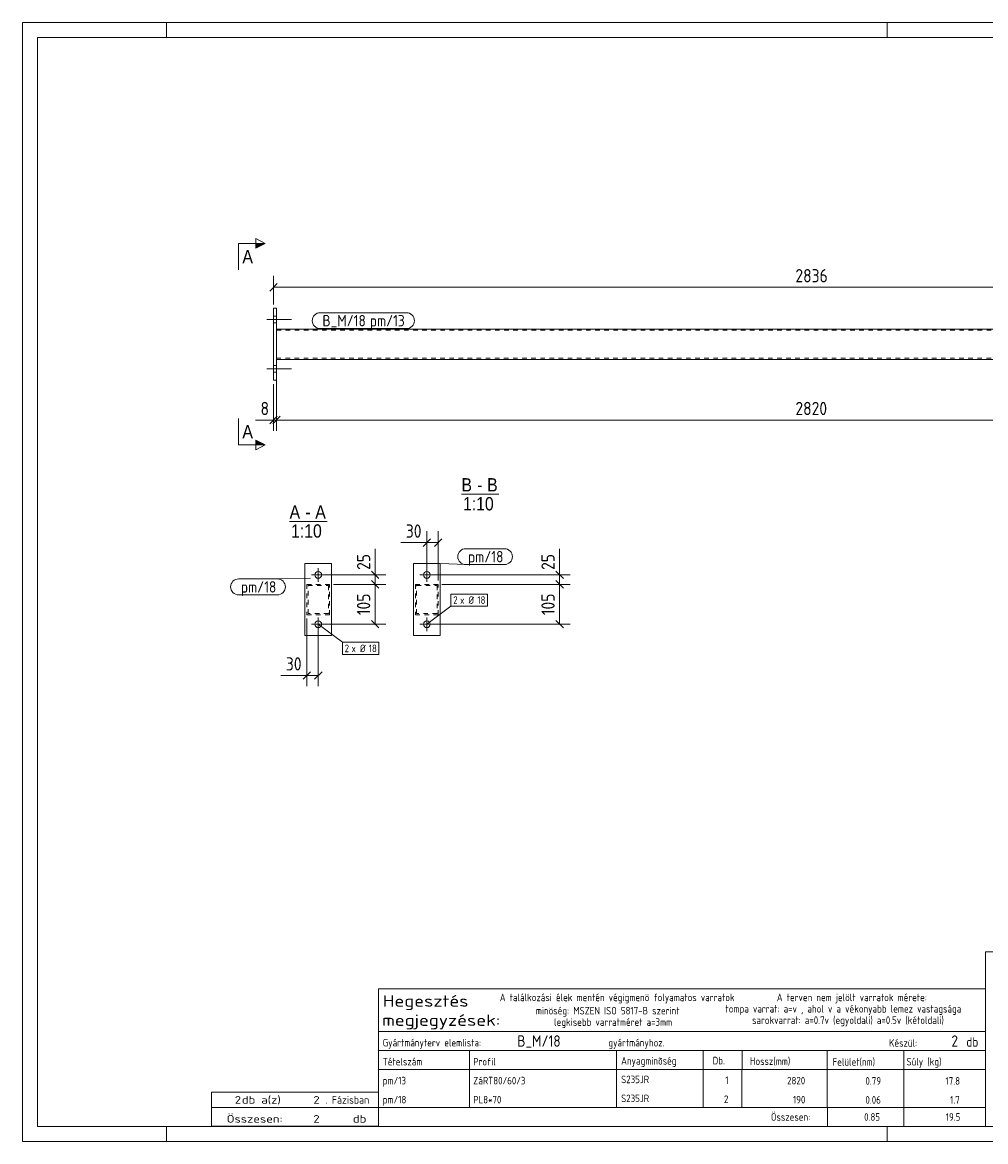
# Model space of a CAD drawing. Header units: millimetres. Extents: x 1 to 419, y 1 to 296.
# Tile 1 of 2: x 1 to 255, y 1 to 296. Entities that reach past the tile are written whole.
import ezdxf

# ---------------------------------------------------------------- set-up
doc = ezdxf.new("R2010")
doc.units = ezdxf.units.MM
doc.header["$LTSCALE"] = 0.6
doc.linetypes.add('XKITLINE00', pattern=[0])
doc.linetypes.add('XKITLINE02', pattern=[4, 2, -2])
for name, color, linetype, lineweight in [('Bolt', 7, 'Continuous', 0), ('BoltMark', 3, 'Continuous', 0), ('DrawingSheet', 5, 'Continuous', 0), ('OtherObjectType', 1, 'Continuous', 0), ('Part', 2, 'Continuous', 0), ('PartMark', 3, 'Continuous', 0), ('Section', 6, 'Continuous', 0), ('Z-DIMENSIONS', 1, 'Continuous', 0)]:
    doc.layers.add(name, color=color, linetype=linetype, lineweight=lineweight)
doc.styles.add('ARIAL', font='ARIAL.TTF')
doc.styles.add('ISOCPEUR', font='ISOCPEUR.TTF')

msp = doc.modelspace()

# ---------------------------------------------------------------- hatches: boundary and pattern name
at = {"layer": 'Section'}
for points in [[(62.5, 237.75), (65, 237.75), (62.5, 236.5)], [(62.5, 185.87), (65, 184.62), (62.5, 184.62)]]:
    msp.add_hatch(color=6, dxfattribs=at).paths.add_polyline_path(points, flags=17)

# ---------------------------------------------------------------- linework, layer by layer
at = {"layer": 'Bolt', "color": 3, "linetype": 'XKITLINE00', "lineweight": 0}
for p, q in [((67.2, 218.58), (68, 218.58)), ((65.4, 217.68), (71.9, 217.68)), ((67.2, 216.78), (68, 216.78)), ((65.4, 204.68), (71.9, 204.68)), ((67.2, 205.58), (68, 205.58)), ((67.2, 203.78), (68, 203.78)), ((78.99, 148.57), (78.99, 152.17)), ((107.61, 148.57), (107.61, 152.17)), ((80.79, 150.37), (77.19, 150.37)), ((109.41, 150.37), (105.81, 150.37)), ((78.99, 135.57), (78.99, 139.17)), ((107.61, 135.57), (107.61, 139.17)), ((80.79, 137.37), (77.19, 137.37)), ((109.41, 137.37), (105.81, 137.37))]:
    msp.add_line(p, q, dxfattribs=at)
for centre in [(78.99, 150.37), (107.61, 150.37), (78.99, 137.37), (107.61, 137.37)]:
    msp.add_circle(centre, 0.9, dxfattribs=at)
at = {"layer": 'BoltMark', "color": 7, "linetype": 'XKITLINE00', "lineweight": 0}
for p, q in [((113.97, 145.33), (123.59, 145.33)), ((113.97, 142.13), (113.97, 145.33)), ((123.59, 142.13), (123.59, 145.33)), ((107.61, 137.37), (113.97, 142.13)), ((113.97, 142.13), (123.59, 142.13)), ((78.99, 137.37), (85.35, 132.6)), ((85.35, 132.6), (94.97, 132.6)), ((85.35, 129.4), (85.35, 132.6)), ((94.97, 129.4), (94.97, 132.6)), ((85.35, 129.4), (94.97, 129.4))]:
    msp.add_line(p, q, dxfattribs=at)
at = {"layer": 'DrawingSheet', "color": 2, "linetype": 'XKITLINE00', "lineweight": 0}
for p, q in [((419, 296), (1, 296)), ((1, 296), (1, 1)), ((39, 292), (39, 296)), ((229, 292), (229, 296)), ((39, 1), (39, 5)), ((229, 1), (229, 5)), ((1, 1), (419, 1))]:
    msp.add_line(p, q, dxfattribs=at)
at = {"layer": 'DrawingSheet', "color": 3, "linetype": 'XKITLINE00', "lineweight": 0}
for p, q in [((415, 292), (5, 292)), ((5, 292), (5, 5)), ((5, 5), (415, 5))]:
    msp.add_line(p, q, dxfattribs=at)
at = {"layer": 'OtherObjectType', "color": 6, "linetype": 'XKITLINE00', "lineweight": 0}
for p, q in [((116.75, 171.62), (126.63, 171.62)), ((71.44, 164.45), (81.33, 164.45))]:
    msp.add_line(p, q, dxfattribs=at)
at = {"layer": 'OtherObjectType', "color": 7, "linetype": 'XKITLINE00', "lineweight": 0}
for p, q in [((254.84, 51.05), (254.84, 6.75)), ((254.84, 51.05), (415, 51.05)), ((94.84, 30.01), (94.84, 41.26)), ((94.84, 41.26), (254.84, 41.26)), ((254.84, 41.26), (254.84, 30.01)), ((94.84, 30.01), (254.84, 30.01)), ((94.84, 30.01), (254.84, 30.01)), ((94.84, 30.01), (94.84, 25.01)), ((254.84, 30.01), (254.84, 25.01)), ((94.84, 25.01), (254.84, 25.01)), ((94.84, 25.01), (94.84, 20.01)), ((118.84, 25.01), (118.84, 20.01)), ((157.61, 20.01), (157.61, 25.01)), ((180.5, 25.01), (180.5, 20.01)), ((190.7, 25), (190.7, 20.13)), ((213.15, 25.01), (213.15, 20.01)), ((233.33, 25.01), (233.33, 20.01)), ((254.84, 25.01), (254.84, 20.01)), ((94.84, 20.01), (254.84, 20.01)), ((94.84, 20.01), (94.84, 15.01)), ((118.84, 20.01), (118.84, 15.01)), ((157.61, 15.01), (157.61, 20.01)), ((180.5, 20.01), (180.5, 15.01)), ((190.67, 20), (190.67, 15)), ((213.18, 20.01), (213.18, 15.01)), ((233.33, 20.01), (233.33, 15.01)), ((254.84, 20.01), (254.84, 15.01)), ((94.84, 15), (94.84, 10)), ((118.84, 15), (118.84, 10)), ((157.61, 10), (157.61, 15)), ((180.5, 15), (180.5, 10)), ((190.67, 15), (190.67, 10)), ((213.18, 15), (213.18, 10)), ((233.33, 15), (233.33, 10)), ((254.84, 15), (254.84, 10)), ((50.84, 10), (50.84, 14)), ((50.84, 14), (94.84, 14)), ((94.84, 10), (94.84, 14)), ((50.84, 10), (94.84, 10)), ((50.85, 5.02), (50.84, 9.99)), ((50.84, 9.98), (94.74, 9.98)), ((94.84, 10), (254.84, 10)), ((94.84, 10), (94.84, 5)), ((213.19, 10), (213.19, 5)), ((233.31, 10), (233.31, 5)), ((254.84, 10), (254.84, 5)), ((50.89, 5.03), (94.79, 5.03)), ((94.84, 5), (254.84, 5))]:
    msp.add_line(p, q, dxfattribs=at)
at = {"layer": 'Part', "color": 2, "linetype": 'XKITLINE00', "lineweight": 0}
for p, q in [((67.2, 201.68), (67.2, 220.68)), ((67.2, 220.68), (68, 220.68)), ((68, 220.68), (68, 201.68)), ((349.95, 215.18), (68, 215.18)), ((68, 207.18), (349.95, 207.18)), ((68, 201.68), (67.2, 201.68)), ((75.49, 134.37), (75.49, 153.37)), ((82.49, 153.37), (75.49, 153.37)), ((82.49, 134.37), (82.49, 153.37)), ((104.11, 134.37), (104.11, 153.37)), ((111.11, 153.37), (104.11, 153.37)), ((111.11, 134.37), (111.11, 153.37)), ((82.49, 134.37), (75.49, 134.37)), ((111.11, 134.37), (104.11, 134.37))]:
    msp.add_line(p, q, dxfattribs=at)
at = {"layer": 'Part', "color": 7, "linetype": 'XKITLINE02', "lineweight": 0}
for p, q in [((68, 215.18), (68, 207.18)), ((68, 214.88), (349.95, 214.88)), ((349.95, 207.48), (68, 207.48)), ((81.99, 147.87), (75.99, 147.87)), ((75.99, 147.87), (75.99, 139.87)), ((76.29, 140.17), (76.29, 147.57)), ((76.29, 147.57), (81.69, 147.57)), ((81.69, 147.57), (81.69, 140.17)), ((81.99, 139.87), (81.99, 147.87)), ((110.61, 147.87), (104.61, 147.87)), ((104.61, 147.87), (104.61, 139.87)), ((104.91, 140.17), (104.91, 147.57)), ((104.91, 147.57), (110.31, 147.57)), ((110.31, 147.57), (110.31, 140.17)), ((110.61, 139.87), (110.61, 147.87)), ((75.99, 139.87), (81.99, 139.87)), ((81.69, 140.17), (76.29, 140.17)), ((104.61, 139.87), (110.61, 139.87)), ((110.31, 140.17), (104.91, 140.17))]:
    msp.add_line(p, q, dxfattribs=at)
at = {"layer": 'PartMark', "color": 7, "linetype": 'XKITLINE00', "lineweight": 0}
for p, q in [((79.5, 219.48), (102.23, 219.48)), ((79.5, 215.28), (102.23, 215.28)), ((117.87, 157.28), (128.09, 157.28)), ((111.11, 153.37), (117.87, 153.08)), ((117.87, 153.08), (128.09, 153.08)), ((58, 149.31), (68.22, 149.31)), ((76.92, 149.54), (68.22, 149.31)), ((58, 145.11), (68.22, 145.11))]:
    msp.add_line(p, q, dxfattribs=at)
for centre, start, end in [((79.5, 217.38), 90, 270), ((102.23, 217.38), 270, 90), ((117.87, 155.18), 90, 270), ((128.09, 155.18), 270, 90), ((58, 147.21), 90, 270), ((68.22, 147.21), 270, 90)]:
    msp.add_arc(centre, 2.1, start, end, dxfattribs=at)
at = {"layer": 'Section', "color": 6, "linetype": 'XKITLINE00', "lineweight": 0}
for p, q in [((62.5, 236.5), (62.5, 239)), ((62.5, 239), (65, 237.75)), ((58, 237.75), (58, 230.75)), ((58, 237.75), (65, 237.75)), ((65, 237.75), (62.5, 236.5)), ((58, 184.62), (58, 191.62)), ((65, 184.62), (62.5, 185.87)), ((62.5, 185.87), (62.5, 183.37)), ((58, 184.62), (65, 184.62)), ((65, 184.62), (62.5, 183.37))]:
    msp.add_line(p, q, dxfattribs=at)
at = {"layer": 'Z-DIMENSIONS', "color": 7, "linetype": 'XKITLINE00', "lineweight": 0}
for p, q in [((68.19, 227.17), (66.21, 225.19)), ((67.2, 221.68), (67.2, 229.23)), ((67.2, 226.18), (350.75, 226.18)), ((68, 206.18), (68, 188.38)), ((68, 206.18), (68, 188.38)), ((67.2, 200.68), (67.2, 188.38)), ((68.19, 192.17), (66.21, 190.19)), ((68.99, 192.17), (67.01, 190.19)), ((68.99, 192.17), (67.01, 190.19)), ((67.2, 191.18), (62.47, 191.18)), ((67.2, 191.18), (62.47, 191.18)), ((67.2, 191.18), (68, 191.18)), ((68, 191.18), (349.95, 191.18)), ((108.6, 159.86), (106.62, 157.88)), ((107.61, 151.37), (107.61, 161.92)), ((111.6, 159.86), (109.62, 157.88)), ((110.61, 148.87), (110.61, 161.92)), ((93.99, 150.37), (93.99, 157.2)), ((93.99, 150.37), (93.99, 157.2)), ((107.61, 158.87), (100.77, 158.87)), ((107.61, 158.87), (100.77, 158.87)), ((107.61, 158.87), (110.61, 158.87)), ((142.61, 150.37), (142.61, 157.2)), ((142.61, 150.37), (142.61, 157.2)), ((93, 151.36), (94.98, 149.38)), ((141.62, 151.36), (143.6, 149.38)), ((79.99, 150.37), (96.79, 150.37)), ((82.99, 147.87), (96.79, 147.87)), ((82.99, 147.87), (96.79, 147.87)), ((93, 148.86), (94.98, 146.88)), ((93, 148.86), (94.98, 146.88)), ((93.99, 147.87), (93.99, 150.37)), ((93.99, 137.37), (93.99, 147.87)), ((108.61, 150.37), (145.41, 150.37)), ((111.61, 147.87), (145.41, 147.87)), ((111.61, 147.87), (145.41, 147.87)), ((141.62, 148.86), (143.6, 146.88)), ((141.62, 148.86), (143.6, 146.88)), ((142.61, 147.87), (142.61, 150.37)), ((142.61, 137.37), (142.61, 147.87)), ((75.99, 138.87), (75.99, 121.07)), ((78.99, 136.37), (78.99, 121.07)), ((79.99, 137.37), (96.79, 137.37)), ((93, 138.36), (94.98, 136.38)), ((108.61, 137.37), (145.41, 137.37)), ((141.62, 138.36), (143.6, 136.38)), ((76.98, 124.86), (75, 122.88)), ((79.98, 124.86), (78, 122.88)), ((75.99, 123.87), (69.15, 123.87)), ((75.99, 123.87), (69.15, 123.87)), ((75.99, 123.87), (78.99, 123.87))]:
    msp.add_line(p, q, dxfattribs=at)
at = {"layer": 'Z-DIMENSIONS', "color": 3}
for p in [(67.2, 226.18), (67.2, 191.18), (68, 191.18), (68, 191.18), (107.61, 158.87), (110.61, 158.87), (93.99, 150.37), (93.99, 147.87), (93.99, 147.87), (142.61, 150.37), (142.61, 147.87), (142.61, 147.87), (93.99, 137.37), (142.61, 137.37), (75.99, 123.87), (78.99, 123.87)]:
    msp.add_point(p, dxfattribs=at)

# ---------------------------------------------------------------- texts
at = {"layer": 'BoltMark', "color": 3, "style": 'ISOCPEUR', "width": 0.85}
for s, p in [('2', (114.57, 142.73)), ('x Ø', (116.37, 142.73)), ('18', (120.93, 142.73)), ('2', (85.95, 130)), ('x Ø', (87.76, 130)), ('18', (92.31, 130))]:
    msp.add_text(s, height=2, dxfattribs=at).set_placement(p)
at = {"layer": 'OtherObjectType', "color": 6, "style": 'ARIAL', "width": 0.85}
for s, p in [('B', (116.75, 172.37)), ('B', (123.52, 172.37)), ('-', (120.91, 172.37)), ('A', (71.44, 165.2)), ('A', (78.21, 165.2)), ('1:10', (117.15, 167.37)), ('-', (75.61, 165.2)), ('1:10', (71.84, 160.2))]:
    msp.add_text(s, height=3.5, dxfattribs=at).set_placement(p)
at = {"layer": 'OtherObjectType', "color": 7, "style": 'ISOCPEUR'}
for s, height, width, p in [('Hegesztés', 3, 1.19, (95.99, 36.57)), ('A találkozási élek mentén végigmenö folyamatos varratok', 2, 0.85, (126.84, 38.01)), ('A terven nem jelölt varratok mérete:', 2, 0.85, (199.86, 38.01)), ('minöség: MSZEN ISO 5817-B szerint', 2, 0.85, (136.34, 34.51)), ('tompa varrat: a=v , ahol v a vékonyabb lemez vastagsága', 2, 0.85, (186.34, 35.01)), ('megjegyzések:', 3, 1.19, (95.84, 31.51)), ('legkisebb varratméret a=3mm', 2, 0.85, (141.16, 31.51)), ('sarokvarrat: a=0.7v (egyoldali) a=0.5v (kétoldali)', 2, 0.85, (193.34, 32.01)), ('Gyártmányterv elemlista:                               gyártmányhoz.', 2, 0.85, (95.99, 26.07)), ('Készül:', 2, 0.85, (229.47, 26.01)), ('db', 2.5, 0.85, (249.84, 26.01)), ('Anyagminõség', 2, 0.85, (158.83, 21.29)), ('Tételszám', 2, 0.85, (95.99, 21.07)), ('Profil', 2, 0.85, (119.84, 21.07)), ('Db.', 2, 0.85, (182.96, 21.35)), ('Hossz(mm)', 2, 0.85, (192.78, 21.21)), ('Felület(nm)', 2, 0.85, (214.56, 21.01)), ('Súly (kg)', 2, 0.85, (234.05, 21.07)), ('2', 2, 1.211571, (56.99, 11)), ('db a(z)', 2, 1.211571, (58.84, 11)), ('2', 2, 1.211571, (77.7, 11)), ('. Fázisban', 2, 0.935, (80.84, 11)), ('Összesen:', 2, 0.85, (198.33, 6.5)), ('Összesen:            db', 2, 1.211571, (54.84, 6)), ('2', 2, 1.211571, (77.7, 6))]:
    msp.add_text(s, height=height, dxfattribs=dict(at, width=width)).set_placement(p)
at = {"layer": 'OtherObjectType', "color": 5, "style": 'ISOCPEUR', "width": 0.85}
for s, height, p in [('B_M/18', 3, (131.45, 26.01)), ('2', 3, (245.89, 26.01)), ('pm/13', 2, (95.99, 16.07)), ('ZáRT80/60/3', 2, (119.84, 16.07)), ('S235JR', 2, (158.83, 16.4)), ('1', 2, (186.28, 16.17)), ('2820', 2, (202.58, 16.07)), ('0.79', 2, (223.23, 16)), ('17.8', 2, (244.33, 16)), ('pm/18', 2, (95.99, 11.06)), ('PL8*70', 2, (119.84, 11.06)), ('S235JR', 2, (158.83, 11.4)), ('2', 2, (185.94, 11.17)), ('190', 2, (204.13, 11.06)), ('0.06', 2, (223.23, 11)), ('1.7', 2, (245.54, 11)), ('0.85', 2, (222.89, 6.5)), ('19.5', 2, (244.41, 6.5))]:
    msp.add_text(s, height=height, dxfattribs=at).set_placement(p)
at = {"layer": 'PartMark', "color": 1, "style": 'ISOCPEUR', "width": 0.85}
msp.add_text('B_M/18', height=3, dxfattribs=at).set_placement((80.1, 215.88))
at = {"layer": 'PartMark', "color": 3, "style": 'ISOCPEUR', "width": 0.85}
for s, p in [('pm/13', (92.6, 215.88)), ('pm/18', (118.47, 153.68)), ('pm/18', (58.6, 145.71))]:
    msp.add_text(s, height=3, dxfattribs=at).set_placement(p)
at = {"layer": 'Section', "color": 6, "style": 'ARIAL', "width": 0.85}
for p in [(59, 232.5), (59, 186.37)]:
    msp.add_text('A', height=3.5, dxfattribs=at).set_placement(p)
at = {"layer": 'Z-DIMENSIONS', "color": 3, "style": 'ISOCPEUR', "width": 0.85}
for s, p in [('2836', (204.77, 227.48)), ('8', (63.78, 192.48)), ('2820', (204.77, 192.48)), ('30', (102.08, 160.17)), ('30', (70.46, 125.17))]:
    msp.add_text(s, height=3.5, dxfattribs=at).set_placement(p)
for s, p in [('25', (92.69, 151.68)), ('25', (141.31, 151.68)), ('105', (92.69, 139.76)), ('105', (141.31, 139.76))]:
    msp.add_text(s, height=3.5, rotation=90.0002, dxfattribs=at).set_placement(p)

doc.saveas('drawing.dxf')
